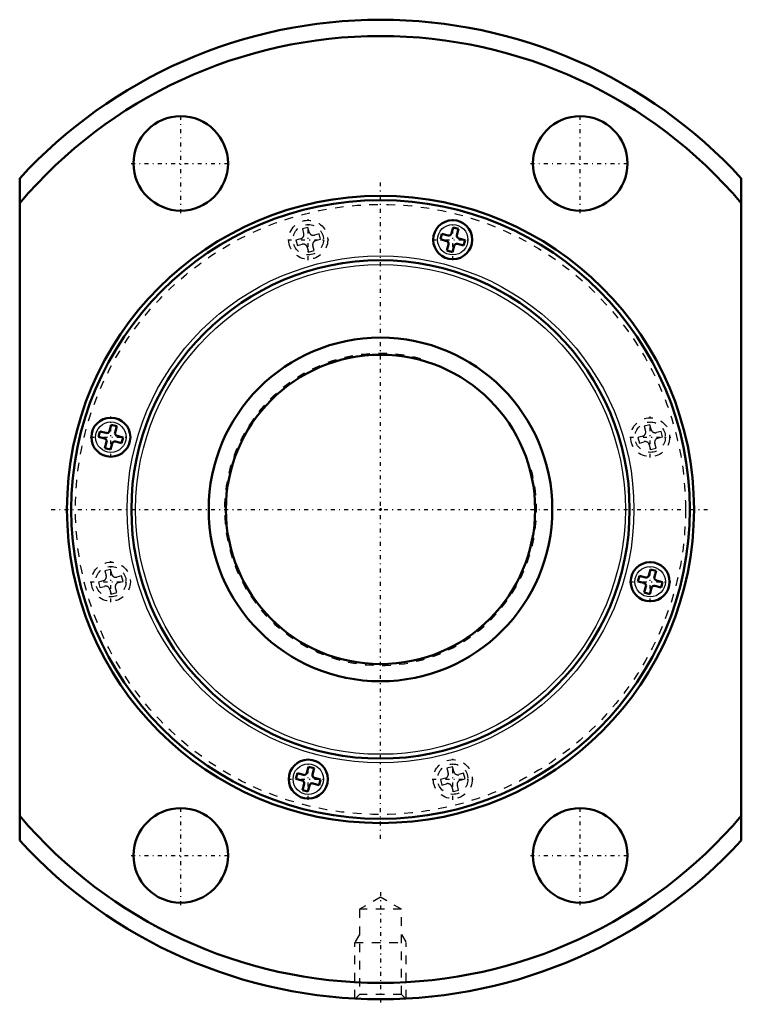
# Model space of a CAD drawing. Header units: millimetres. Extents: x -42 to 42, y -58 to 57.
import ezdxf

# ---------------------------------------------------------------- set-up
doc = ezdxf.new("R2010")
doc.units = ezdxf.units.MM
doc.linetypes.add('Center', pattern=[1.5, 0.45, -0.5, 0.05, -0.5])
doc.linetypes.add('Dashed', pattern=[2, 1, -1])
for name, color, linetype, lineweight in [('2d ConnectionPoints', 7, 'Continuous', 50), ('AM_0', 7, 'Continuous', 50), ('AM_4', 3, 'Continuous', 25), ('AM_5', 3, 'Continuous', 25), ('AM_7', 7, 'Center', 25), ('AM_9', 6, 'Dashed', 25)]:
    doc.layers.add(name, color=color, linetype=linetype, lineweight=lineweight)

# ---------------------------------------------------------------- blocks, each defined once
blk = doc.blocks.new('1_BLK4040_3_6ZZ_Nut_0_in_BLK4040_3_6ZZ_135_8LC7T_000_2')
at = {"layer": 'AM_0'}
for p, q in [((-42, 38.54), (-42, -38.54)), ((42, -38.54), (42, 38.54)), ((8.46, 32.83), (8.26, 32.12)), ((8.46, 32.83), (9.09, 32.66)), ((8.9, 31.94), (9.09, 32.66)), ((7.14, 32.07), (6.97, 31.44)), ((6.97, 31.44), (7.69, 31.24)), ((7.86, 31.88), (7.14, 32.07)), ((9.85, 31.35), (9.13, 31.54)), ((9.68, 30.71), (9.85, 31.35)), ((7.92, 30.84), (7.73, 30.13)), ((7.73, 30.13), (8.37, 29.95)), ((8.37, 29.95), (8.56, 30.67)), ((8.96, 30.9), (9.68, 30.71)), ((-31.35, 9.85), (-31.54, 9.13)), ((-31.35, 9.85), (-30.71, 9.68)), ((-30.9, 8.96), (-30.71, 9.68)), ((-32.66, 9.09), (-32.83, 8.46)), ((-32.83, 8.46), (-32.12, 8.26)), ((-31.94, 8.9), (-32.66, 9.09)), ((-29.95, 8.37), (-30.67, 8.56)), ((-30.13, 7.73), (-29.95, 8.37)), ((-31.88, 7.86), (-32.07, 7.14)), ((-32.07, 7.14), (-31.44, 6.97)), ((-31.44, 6.97), (-31.24, 7.69)), ((-30.84, 7.92), (-30.13, 7.73)), ((30.13, -7.73), (29.95, -8.37)), ((30.84, -7.92), (30.13, -7.73)), ((31.44, -6.97), (31.24, -7.69)), ((31.44, -6.97), (32.07, -7.14)), ((31.88, -7.86), (32.07, -7.14)), ((29.95, -8.37), (30.67, -8.56)), ((30.9, -8.96), (30.71, -9.68)), ((31.35, -9.85), (31.54, -9.13)), ((31.94, -8.9), (32.66, -9.09)), ((32.83, -8.46), (32.12, -8.26)), ((32.66, -9.09), (32.83, -8.46)), ((30.71, -9.68), (31.35, -9.85)), ((-9.68, -30.71), (-9.85, -31.35)), ((-8.96, -30.9), (-9.68, -30.71)), ((-8.37, -29.95), (-8.56, -30.67)), ((-8.37, -29.95), (-7.73, -30.13)), ((-7.92, -30.84), (-7.73, -30.13)), ((-9.85, -31.35), (-9.13, -31.54)), ((-8.9, -31.94), (-9.09, -32.66)), ((-7.86, -31.88), (-7.14, -32.07)), ((-6.97, -31.44), (-7.69, -31.24)), ((-7.14, -32.07), (-6.97, -31.44)), ((-9.09, -32.66), (-8.46, -32.83)), ((-8.46, -32.83), (-8.26, -32.12))]:
    blk.add_line(p, q, dxfattribs=at)
for centre, radius in [((-23.25, 40.27), 5.5), ((23.25, 40.27), 5.5), ((0, 0), 36.5), ((0, 0), 36), ((8.41, 31.39), 2.27), ((0, 0), 29), ((-31.39, 8.41), 2.27), ((31.39, -8.41), 2.27), ((-8.41, -31.39), 2.27), ((-23.25, -40.27), 5.5), ((23.25, -40.27), 5.5)]:
    blk.add_circle(centre, radius, dxfattribs=at)
for centre, radius, start, end in [((0, 0), 57, 42.5369, 137.4631), ((0, 0), 55.1, 40.337, 139.663), ((7.94, 32.2), 0.33, 255, 345), ((7.6, 30.93), 0.33, 345, 75), ((9.22, 31.86), 0.33, 165, 255), ((8.88, 30.58), 0.33, 75, 165), ((-32.2, 7.94), 0.33, 345, 75), ((-31.86, 9.22), 0.33, 255, 345), ((-30.58, 8.88), 0.33, 165, 255), ((-30.93, 7.6), 0.33, 75, 165), ((30.93, -7.6), 0.33, 255, 345), ((32.2, -7.94), 0.33, 165, 255), ((30.58, -8.88), 0.33, 345, 75), ((31.86, -9.22), 0.33, 75, 165), ((-8.88, -30.58), 0.33, 255, 345), ((-7.6, -30.93), 0.33, 165, 255), ((-9.22, -31.86), 0.33, 345, 75), ((-7.94, -32.2), 0.33, 75, 165), ((0, 0), 55.1, 220.337, 319.663), ((0, 0), 57, 222.5369, 317.4631)]:
    blk.add_arc(centre, radius, start, end, dxfattribs=at)
at = {"layer": 'AM_4'}
for centre, radius in [((8.41, 31.39), 1.77), ((0, 0), 29.5), ((0, 0), 28.5), ((-31.39, 8.41), 1.77), ((31.39, -8.41), 1.77), ((-8.41, -31.39), 1.77)]:
    blk.add_circle(centre, radius, dxfattribs=at)
at = {"layer": 'AM_5', "linetype": 'Dashed'}
for p, q in [((-2.46, -49.46), (-3, -50.4)), ((-3, -56.92), (-3, -50.4)), ((-3, -50.4), (3, -50.4)), ((2.46, -49.46), (3, -50.4)), ((3, -56.92), (3, -50.4))]:
    blk.add_line(p, q, dxfattribs=at)
at = {"layer": 'AM_7'}
for p, q in [((-23.25, 34.5), (-23.25, 46.05)), ((23.25, 34.5), (23.25, 46.05)), ((-29.02, 40.27), (-17.48, 40.27)), ((17.47, 40.27), (29.02, 40.27)), ((0, -38.33), (0, 38.33)), ((-8.41, 29.01), (-8.41, 33.78)), ((8.41, 29.01), (8.41, 33.78)), ((-10.8, 31.39), (-6.03, 31.39)), ((6.03, 31.39), (10.8, 31.39)), ((-31.39, 6.03), (-31.39, 10.8)), ((31.39, 6.03), (31.39, 10.8)), ((-33.78, 8.41), (-29.01, 8.41)), ((29.01, 8.41), (33.78, 8.41)), ((-38.33, 0), (38.33, 0)), ((-31.39, -10.8), (-31.39, -6.03)), ((31.39, -10.8), (31.39, -6.03)), ((-33.78, -8.41), (-29.01, -8.41)), ((29.01, -8.41), (33.78, -8.41)), ((-8.41, -33.78), (-8.41, -29.01)), ((8.41, -33.78), (8.41, -29.01)), ((-10.8, -31.39), (-6.03, -31.39)), ((6.03, -31.39), (10.8, -31.39)), ((-23.25, -46.05), (-23.25, -34.5)), ((23.25, -46.05), (23.25, -34.5)), ((-29.02, -40.27), (-17.48, -40.27)), ((17.47, -40.27), (29.02, -40.27)), ((0, -44.53), (0, -57.59))]:
    blk.add_line(p, q, dxfattribs=at)
at = {"layer": 'AM_9'}
for p, q in [((-8.46, 32.83), (-9.09, 32.66)), ((-9.09, 32.66), (-8.95, 32.11)), ((-8.31, 32.28), (-8.46, 32.83)), ((-9.3, 31.5), (-9.85, 31.35)), ((-9.85, 31.35), (-9.68, 30.71)), ((-7.14, 32.07), (-7.7, 31.93)), ((-7.52, 31.29), (-6.97, 31.44)), ((-6.97, 31.44), (-7.14, 32.07)), ((-9.68, 30.71), (-9.13, 30.86)), ((-8.52, 30.51), (-8.37, 29.95)), ((-8.37, 29.95), (-7.73, 30.13)), ((-7.73, 30.13), (-7.88, 30.68)), ((31.35, 9.85), (30.71, 9.68)), ((30.71, 9.68), (30.86, 9.13)), ((31.5, 9.3), (31.35, 9.85)), ((30.51, 8.52), (29.95, 8.37)), ((29.95, 8.37), (30.13, 7.73)), ((32.66, 9.09), (32.11, 8.95)), ((32.28, 8.31), (32.83, 8.46)), ((32.83, 8.46), (32.66, 9.09)), ((30.13, 7.73), (30.68, 7.88)), ((31.29, 7.52), (31.44, 6.97)), ((31.44, 6.97), (32.07, 7.14)), ((32.07, 7.14), (31.93, 7.7)), ((-31.44, -6.97), (-32.07, -7.14)), ((-32.07, -7.14), (-31.93, -7.7)), ((-31.29, -7.52), (-31.44, -6.97)), ((-30.13, -7.73), (-30.68, -7.88)), ((-29.95, -8.37), (-30.13, -7.73)), ((-32.28, -8.31), (-32.83, -8.46)), ((-32.83, -8.46), (-32.66, -9.09)), ((-32.66, -9.09), (-32.11, -8.95)), ((-30.71, -9.68), (-30.86, -9.13)), ((-30.51, -8.52), (-29.95, -8.37)), ((-31.5, -9.3), (-31.35, -9.85)), ((-31.35, -9.85), (-30.71, -9.68)), ((8.37, -29.95), (7.73, -30.13)), ((7.73, -30.13), (7.88, -30.68)), ((8.52, -30.51), (8.37, -29.95)), ((9.68, -30.71), (9.13, -30.86)), ((9.85, -31.35), (9.68, -30.71)), ((7.52, -31.29), (6.97, -31.44)), ((6.97, -31.44), (7.14, -32.07)), ((7.14, -32.07), (7.7, -31.93)), ((9.3, -31.5), (9.85, -31.35)), ((8.31, -32.28), (8.46, -32.83)), ((8.46, -32.83), (9.09, -32.66)), ((9.09, -32.66), (8.95, -32.11)), ((0, -45.12), (-2.46, -46.54)), ((2.46, -46.54), (0, -45.12)), ((-2.46, -46.54), (-2.46, -56.46)), ((2.46, -46.54), (-2.46, -46.54)), ((2.46, -56.46), (2.46, -46.54)), ((-2.46, -56.46), (-2.92, -56.92)), ((2.46, -56.46), (-2.46, -56.46)), ((2.92, -56.92), (2.46, -56.46))]:
    blk.add_line(p, q, dxfattribs=at)
for centre, radius in [((0, 0), 35.5), ((-8.41, 31.39), 2.27), ((-8.41, 31.39), 1.77), ((31.39, 8.41), 2.27), ((31.39, 8.41), 1.77), ((-31.39, -8.41), 2.27), ((-31.39, -8.41), 1.77), ((8.41, -31.39), 2.27), ((8.41, -31.39), 1.77)]:
    blk.add_circle(centre, radius, dxfattribs=at)
for centre, start, end in [((-9.43, 31.98), 285, 15), ((-7.82, 32.41), 195, 285), ((-7.4, 30.81), 105, 195), ((-9, 30.38), 15, 105), ((31.98, 9.43), 195, 285), ((30.38, 9), 285, 15), ((32.41, 7.82), 105, 195), ((30.81, 7.4), 15, 105), ((-32.41, -7.82), 285, 15), ((-30.81, -7.4), 195, 285), ((-31.98, -9.43), 15, 105), ((-30.38, -9), 105, 195), ((7.4, -30.81), 285, 15), ((9, -30.38), 195, 285), ((7.82, -32.41), 15, 105), ((9.43, -31.98), 105, 195)]:
    blk.add_arc(centre, 0.5, start, end, dxfattribs=at)
blk = doc.blocks.new('2_BLK4040_3_60ZZ0_Shaft_0_in_BLK4040_3_6ZZ_135_8LC7T_000_2')
at = {"layer": 'AM_0'}
for radius in [20, 18]:
    blk.add_circle((0, 0), radius, dxfattribs=at)
at = {"layer": 'AM_5', "linetype": 'Dashed'}
blk.add_arc((0, 0), 18.16, 75, 15, dxfattribs=at)

msp = doc.modelspace()

# ---------------------------------------------------------------- linework, layer by layer
at = {"layer": '2d ConnectionPoints'}
msp.add_point((0, 0), dxfattribs=at)
msp.add_point((0, 0), dxfattribs=at)
msp.add_point((0, 0), dxfattribs=at)

# ---------------------------------------------------------------- block references
for name in ['1_BLK4040_3_6ZZ_Nut_0_in_BLK4040_3_6ZZ_135_8LC7T_000_2', '2_BLK4040_3_60ZZ0_Shaft_0_in_BLK4040_3_6ZZ_135_8LC7T_000_2']:
    msp.add_blockref(name, (0, 0))

doc.saveas('drawing.dxf')
